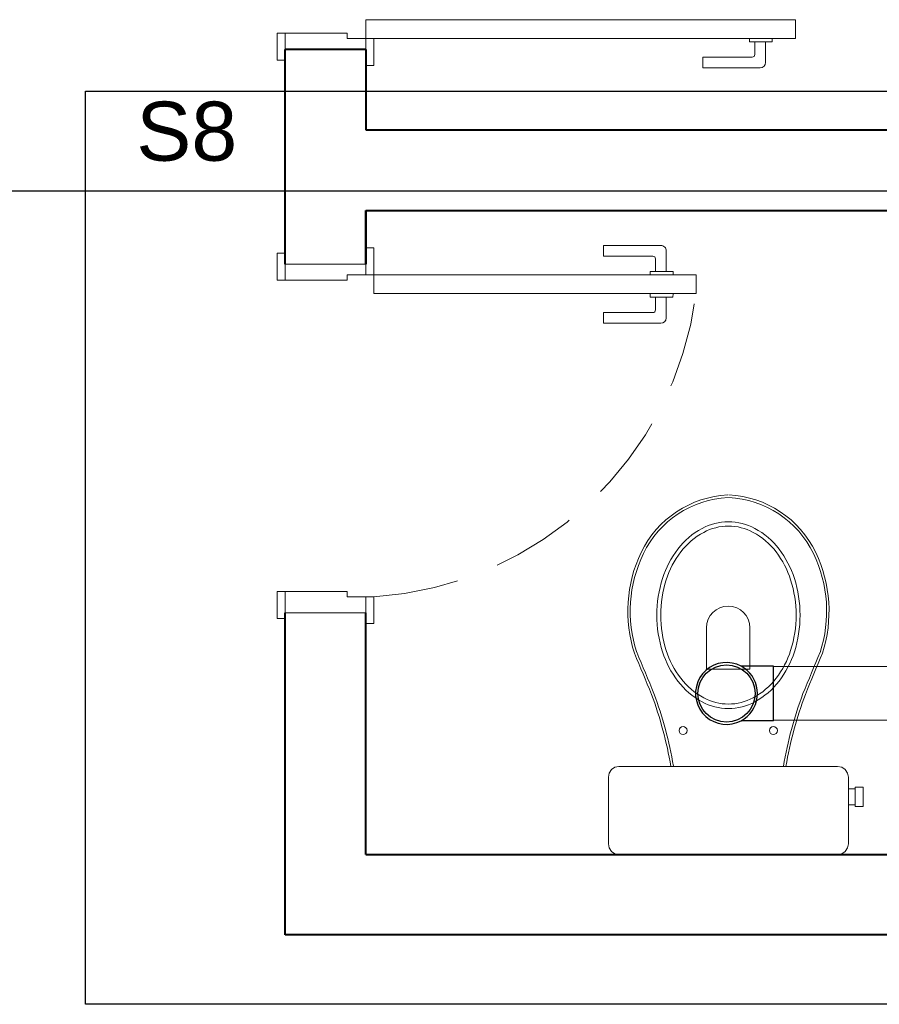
# Model space of a CAD drawing. Header units: millimetres. Extents: x 53 to 3943, y 29 to 3483.
# Tile 16 of 52: x 3877.49 to 3880.69, y 3420.17 to 3423.84. Entities that reach past the tile are written whole.
import ezdxf

# ---------------------------------------------------------------- set-up
doc = ezdxf.new("R2010")
doc.units = ezdxf.units.MM
doc.header["$MEASUREMENT"] = 0
doc.linetypes.add('HIDDEN2', pattern=[0.47625, 0.3175, -0.15875])
for name, color, linetype, lineweight in [('DI-Detalhes', 1, 'Continuous', 30), ('MB_ALVENARIA', 7, 'Continuous', 40), ('MB_ESQUADRIA', 7, 'Continuous', 5), ('MB_MOBILIÁRIO', 8, 'Continuous', 13), ('Textos', 7, 'Continuous', 5), ('TQ-Condutos', 3, 'Continuous', 5)]:
    doc.layers.add(name, color=color, linetype=linetype, lineweight=lineweight)
doc.layers.add('Simbolos', color=5, linetype='Continuous')
doc.layers.add('Simbolos_int', color=2, linetype='Continuous')
doc.styles.add('Arial', font='txt')

msp = doc.modelspace()

# ---------------------------------------------------------------- linework, layer by layer
at = {"layer": 'DI-Detalhes'}
for points in [[(3866.2434, 3427.4661), (3889.9829, 3427.4661), (3889.9829, 3423.1976), (3866.2434, 3423.1976), (3866.2434, 3427.4661)], [(3877.7362, 3423.5694), (3890.0034, 3423.5694), (3890.0034, 3420.1674), (3877.7362, 3420.1674), (3877.7362, 3423.5694)]]:
    msp.add_lwpolyline(points, dxfattribs=at)
at = {"layer": 'MB_ALVENARIA'}
for p, q in [((3878.7803, 3423.7257), (3878.4803, 3423.7257)), ((3878.7803, 3423.1257), (3878.7803, 3422.9257))]:
    msp.add_line(p, q, dxfattribs=at)
for points in [[(3878.4803, 3422.9257), (3878.4803, 3423.7257)], [(3878.7803, 3423.7257), (3878.7803, 3423.4257)], [(3878.7803, 3423.4257), (3887.5803, 3423.4257)], [(3878.7803, 3423.1257), (3881.4803, 3423.1257)], [(3878.7803, 3422.9257), (3878.7803, 3423.1257)], [(3878.4803, 3420.4257), (3878.4803, 3420.4257), (3878.4803, 3421.6257)], [(3878.7803, 3420.7257), (3878.7803, 3421.6257)], [(3878.7803, 3420.7257), (3881.4803, 3420.7257)], [(3881.4803, 3420.4257), (3878.4803, 3420.4257)]]:
    msp.add_lwpolyline(points, dxfattribs=at)
at = {"layer": 'MB_ESQUADRIA'}
for p, q in [((3878.7103, 3423.7858), (3878.4803, 3423.7857)), ((3878.7103, 3423.7858), (3878.4803, 3423.7857)), ((3878.4803, 3423.7857), (3878.4803, 3423.7157)), ((3878.4803, 3423.7857), (3878.4803, 3423.7157)), ((3878.7103, 3423.7658), (3878.7103, 3423.7858)), ((3878.7103, 3423.7658), (3878.7103, 3423.7858)), ((3878.7103, 3423.7658), (3878.7803, 3423.7658)), ((3878.7103, 3423.7658), (3878.7803, 3423.7658)), ((3878.7803, 3423.7658), (3878.7803, 3423.7158)), ((3878.7803, 3423.7658), (3878.7803, 3423.7158)), ((3880.2092, 3423.7538), (3880.2092, 3423.7665)), ((3880.2945, 3423.7666), (3880.2945, 3423.7539)), ((3880.2945, 3423.7539), (3880.2092, 3423.7538)), ((3880.2294, 3423.7066), (3880.2294, 3423.7538)), ((3880.2694, 3423.7539), (3880.2694, 3423.6766)), ((3880.0354, 3423.6965), (3880.2194, 3423.6966)), ((3880.0354, 3423.6565), (3880.0354, 3423.6965)), ((3880.2494, 3423.6566), (3880.0354, 3423.6565)), ((3879.6654, 3422.995), (3879.6654, 3422.955)), ((3879.8794, 3422.9948), (3879.6654, 3422.995)), ((3879.6654, 3422.995), (3879.6654, 3422.955)), ((3879.8794, 3422.9948), (3879.6654, 3422.995)), ((3879.6654, 3422.955), (3879.8494, 3422.9549)), ((3879.6654, 3422.955), (3879.8494, 3422.9549)), ((3879.8994, 3422.8976), (3879.8994, 3422.9748)), ((3879.8994, 3422.8976), (3879.8994, 3422.9748)), ((3878.4803, 3422.8657), (3878.4803, 3422.9357)), ((3878.4803, 3422.8657), (3878.4803, 3422.9357)), ((3878.4803, 3422.8657), (3878.4803, 3422.9357)), ((3878.4803, 3422.8657), (3878.4803, 3422.9357)), ((3878.7803, 3422.9257), (3878.4803, 3422.9257)), ((3878.7803, 3422.8856), (3878.7803, 3422.9356)), ((3878.7803, 3422.8856), (3878.7803, 3422.9356)), ((3878.7803, 3422.8856), (3878.7803, 3422.9356)), ((3878.7803, 3422.8856), (3878.7803, 3422.9356)), ((3879.8594, 3422.9449), (3879.8594, 3422.8976)), ((3879.8594, 3422.9449), (3879.8594, 3422.8976)), ((3878.7103, 3422.8856), (3878.7803, 3422.8856)), ((3878.7103, 3422.8856), (3878.7103, 3422.8656)), ((3878.7103, 3422.8856), (3878.7803, 3422.8856)), ((3878.7103, 3422.8856), (3878.7103, 3422.8656)), ((3878.7103, 3422.8856), (3878.7803, 3422.8856)), ((3878.7103, 3422.8856), (3878.7103, 3422.8656)), ((3878.7103, 3422.8856), (3878.7803, 3422.8856)), ((3878.7103, 3422.8856), (3878.7103, 3422.8656)), ((3879.8392, 3422.8976), (3879.8392, 3422.8849)), ((3879.9245, 3422.8975), (3879.8392, 3422.8976)), ((3879.8392, 3422.8976), (3879.8392, 3422.8849)), ((3879.9245, 3422.8975), (3879.8392, 3422.8976)), ((3879.9245, 3422.8848), (3879.9245, 3422.8975)), ((3879.9245, 3422.8848), (3879.9245, 3422.8975)), ((3878.7103, 3422.8656), (3878.4803, 3422.8657)), ((3878.7103, 3422.8656), (3878.4803, 3422.8657)), ((3878.7103, 3422.8656), (3878.4803, 3422.8657)), ((3878.7103, 3422.8656), (3878.4803, 3422.8657)), ((3879.8392, 3422.8022), (3879.8392, 3422.8149)), ((3879.8392, 3422.8022), (3879.8392, 3422.8149)), ((3879.9245, 3422.8148), (3879.9244, 3422.8022)), ((3879.9245, 3422.8148), (3879.9244, 3422.8022)), ((3879.9244, 3422.8022), (3879.8392, 3422.8022)), ((3879.9244, 3422.8022), (3879.8392, 3422.8022)), ((3879.8593, 3422.7549), (3879.8593, 3422.8022)), ((3879.8593, 3422.7549), (3879.8593, 3422.8022)), ((3879.8993, 3422.8022), (3879.8993, 3422.7249)), ((3879.8993, 3422.8022), (3879.8993, 3422.7249)), ((3879.6653, 3422.705), (3879.6653, 3422.745)), ((3879.6653, 3422.745), (3879.8493, 3422.7449)), ((3879.6653, 3422.705), (3879.6653, 3422.745)), ((3879.6653, 3422.745), (3879.8493, 3422.7449)), ((3879.8793, 3422.7049), (3879.6653, 3422.705)), ((3879.8793, 3422.7049), (3879.6653, 3422.705)), ((3878.7103, 3421.7057), (3878.4803, 3421.7055)), ((3878.7103, 3421.7057), (3878.4803, 3421.7055)), ((3878.4803, 3421.7055), (3878.4803, 3421.6355)), ((3878.4803, 3421.7055), (3878.4803, 3421.6355)), ((3878.7103, 3421.6856), (3878.7103, 3421.7056)), ((3878.7103, 3421.6856), (3878.7103, 3421.7056)), ((3878.7103, 3421.6856), (3878.7803, 3421.6856)), ((3878.7103, 3421.6856), (3878.7803, 3421.6856)), ((3878.7803, 3421.6857), (3878.7803, 3421.6356)), ((3878.7803, 3421.6857), (3878.7803, 3421.6356))]:
    msp.add_line(p, q, dxfattribs=at)
msp.add_lwpolyline([(3878.7803, 3423.8358), (3880.3803, 3423.8358), (3880.3803, 3423.7658), (3878.7803, 3423.7658)], close=True, dxfattribs=at)
for points in [[(3878.4803, 3423.7857), (3878.4503, 3423.7857), (3878.4503, 3423.6857), (3878.4803, 3423.6857), (3878.4803, 3423.7157)], [(3878.4803, 3423.7857), (3878.4503, 3423.7857), (3878.4503, 3423.6857), (3878.4803, 3423.6857), (3878.4803, 3423.7157)], [(3878.7803, 3423.7158), (3878.7803, 3423.6658), (3878.8103, 3423.6658), (3878.8103, 3423.7658), (3878.7803, 3423.7658), (3878.7803, 3423.7658)], [(3878.7803, 3423.7158), (3878.7803, 3423.6658), (3878.8103, 3423.6658), (3878.8103, 3423.7658), (3878.7803, 3423.7658), (3878.7803, 3423.7658)], [(3878.4803, 3422.8657), (3878.4503, 3422.8657), (3878.4503, 3422.9657), (3878.4803, 3422.9657), (3878.4803, 3422.9357)], [(3878.4803, 3422.8657), (3878.4503, 3422.8657), (3878.4503, 3422.9657), (3878.4803, 3422.9657), (3878.4803, 3422.9357)], [(3878.4803, 3422.8657), (3878.4503, 3422.8657), (3878.4503, 3422.9657), (3878.4803, 3422.9657), (3878.4803, 3422.9357)], [(3878.4803, 3422.8657), (3878.4503, 3422.8657), (3878.4503, 3422.9657), (3878.4803, 3422.9657), (3878.4803, 3422.9357)], [(3878.7803, 3422.9356), (3878.7803, 3422.9856), (3878.8103, 3422.9856), (3878.8103, 3422.8856), (3878.7803, 3422.8856), (3878.7803, 3422.8856)], [(3878.7803, 3422.9356), (3878.7803, 3422.9856), (3878.8103, 3422.9856), (3878.8103, 3422.8856), (3878.7803, 3422.8856), (3878.7803, 3422.8856)], [(3878.7803, 3422.9356), (3878.7803, 3422.9856), (3878.8103, 3422.9856), (3878.8103, 3422.8856), (3878.7803, 3422.8856), (3878.7803, 3422.8856)], [(3878.7803, 3422.9356), (3878.7803, 3422.9856), (3878.8103, 3422.9856), (3878.8103, 3422.8856), (3878.7803, 3422.8856), (3878.7803, 3422.8856)], [(3880.0103, 3422.8156), (3878.8103, 3422.8156), (3878.8103, 3422.8856), (3880.0103, 3422.8856), (3880.0103, 3422.8156)], [(3878.4803, 3421.7055), (3878.4503, 3421.7055), (3878.4503, 3421.6055), (3878.4803, 3421.6055), (3878.4803, 3421.6355)], [(3878.4803, 3421.7055), (3878.4503, 3421.7055), (3878.4503, 3421.6055), (3878.4803, 3421.6055), (3878.4803, 3421.6355)], [(3878.7803, 3421.6356), (3878.7803, 3421.5857), (3878.8103, 3421.5857), (3878.8103, 3421.6857), (3878.7803, 3421.6857), (3878.7803, 3421.6856)], [(3878.7803, 3421.6356), (3878.7803, 3421.5857), (3878.8103, 3421.5857), (3878.8103, 3421.6857), (3878.7803, 3421.6857), (3878.7803, 3421.6856)], [(3878.4803, 3421.6257), (3878.7803, 3421.6257)]]:
    msp.add_lwpolyline(points, dxfattribs=at)
for centre, radius, start, end in [((3880.2194, 3423.7066), 0.01, 270.0289, 0.0289), ((3880.2494, 3423.6766), 0.02, 270.0289, 0.0289), ((3879.8794, 3422.9748), 0.02, 359.9711, 89.9711), ((3879.8794, 3422.9748), 0.02, 359.9711, 89.9711), ((3879.8494, 3422.9449), 0.01, 359.9711, 89.9711), ((3879.8494, 3422.9449), 0.01, 359.9711, 89.9711), ((3879.8493, 3422.7549), 0.01, 269.9711, 359.9711), ((3879.8493, 3422.7549), 0.01, 269.9711, 359.9711), ((3879.8793, 3422.7249), 0.02, 269.9711, 359.9711), ((3879.8793, 3422.7249), 0.02, 269.9711, 359.9711)]:
    msp.add_arc(centre, radius, start, end, dxfattribs=at)
at = {"layer": 'MB_ESQUADRIA', "linetype": 'HIDDEN2'}
msp.add_arc((3878.7234, 3422.9801), 1.2974, 273.8402, 352.7146, dxfattribs=at)
msp.add_arc((3878.7234, 3422.9801), 1.2974, 273.8402, 352.7146, dxfattribs=at)
at = {"layer": 'MB_MOBILIÁRIO'}
msp.add_line((3880.5376, 3420.7257), (3879.723, 3420.7257), dxfattribs=at)
for points in [[(3880.131, 3421.2697, 0.124451), (3880.2293, 3421.2945), (3880.2293, 3421.2945, 0.105729), (3880.3196, 3421.3716), (3880.3196, 3421.3716, 0.086876), (3880.3766, 3421.4807), (3880.3766, 3421.4807, 0.077041), (3880.3978, 3421.6176), (3880.3978, 3421.6176, 0.077041), (3880.3766, 3421.7545), (3880.3766, 3421.7545, 0.086876), (3880.3196, 3421.8636), (3880.3196, 3421.8636, 0.105729), (3880.2293, 3421.9407), (3880.2293, 3421.9407, 0.124451), (3880.131, 3421.9655), (3880.131, 3421.9655, 0.124451), (3880.0328, 3421.9407), (3880.0328, 3421.9407, 0.105729), (3879.9424, 3421.8636), (3879.9424, 3421.8636, 0.086876), (3879.8854, 3421.7545), (3879.8854, 3421.7545, 0.077041), (3879.8642, 3421.6176), (3879.8642, 3421.6176, 0.077041), (3879.8854, 3421.4807), (3879.8854, 3421.4807, 0.086876), (3879.9424, 3421.3716), (3879.9424, 3421.3716, 0.105729), (3880.0328, 3421.2945), (3880.0328, 3421.2945, 0.124451), (3880.131, 3421.2697), (3880.131, 3421.2697)], [(3880.131, 3421.286, 0.124451), (3880.2229, 3421.3092), (3880.2229, 3421.3092, 0.105729), (3880.3085, 3421.3822), (3880.3085, 3421.3822, 0.086876), (3880.3628, 3421.4863), (3880.3628, 3421.4863, 0.077041), (3880.3832, 3421.6176), (3880.3832, 3421.6176, 0.077041), (3880.3628, 3421.749), (3880.3628, 3421.749, 0.086876), (3880.3085, 3421.853), (3880.3085, 3421.853, 0.105729), (3880.2229, 3421.926), (3880.2229, 3421.926, 0.124451), (3880.131, 3421.9492), (3880.131, 3421.9492, 0.124451), (3880.0391, 3421.926), (3880.0391, 3421.926, 0.105729), (3879.9535, 3421.853), (3879.9535, 3421.853, 0.086876), (3879.8992, 3421.749), (3879.8992, 3421.749, 0.077041), (3879.8789, 3421.6176), (3879.8789, 3421.6176, 0.077041), (3879.8992, 3421.4863), (3879.8992, 3421.4863, 0.086876), (3879.9535, 3421.3822), (3879.9535, 3421.3822, 0.105729), (3880.0391, 3421.3092), (3880.0391, 3421.3092, 0.124451), (3880.131, 3421.286), (3880.131, 3421.286)]]:
    msp.add_lwpolyline(points, format="xyb", dxfattribs=at)
for points in [[(3880.0494, 3421.5704), (3880.0494, 3421.4157), (3880.131, 3421.4157)], [(3880.2112, 3421.5704), (3880.2112, 3421.4157), (3880.1296, 3421.4157)], [(3879.723, 3420.7257), (3879.723, 3420.7257), (3879.7072, 3420.7285), (3879.6958, 3420.7371), (3879.6872, 3420.75), (3879.6843, 3420.7658), (3879.6843, 3421.0134), (3879.6843, 3421.0134), (3879.6872, 3421.0292), (3879.6958, 3421.0421), (3879.7072, 3421.0507), (3879.723, 3421.0535), (3880.131, 3421.0535)], [(3879.9263, 3421.055), (3879.9263, 3421.055), (3879.9267, 3421.0535)], [(3880.5376, 3420.7257), (3880.5376, 3420.7257), (3880.5533, 3420.7285), (3880.5662, 3420.7371), (3880.5748, 3420.75), (3880.5777, 3420.7658), (3880.5777, 3421.0134), (3880.5777, 3421.0134), (3880.5748, 3421.0292), (3880.5662, 3421.0421), (3880.5533, 3421.0507), (3880.5376, 3421.0535), (3880.131, 3421.0535)], [(3880.3357, 3421.055), (3880.3357, 3421.055), (3880.3354, 3421.0535)], [(3880.6035, 3420.9762), (3880.6335, 3420.9762), (3880.6335, 3420.9404), (3880.6335, 3420.9046), (3880.6035, 3420.9046), (3880.6035, 3420.9104), (3880.5777, 3420.9104)], [(3880.6035, 3420.9762), (3880.6035, 3420.9705)], [(3880.6035, 3420.9705), (3880.5777, 3420.9705)], [(3880.6035, 3420.9104), (3880.6035, 3420.9705)]]:
    msp.add_lwpolyline(points, dxfattribs=at)
for centre in [(3879.9621, 3421.1874), (3880.2985, 3421.1874)]:
    msp.add_circle(centre, 0.015, dxfattribs=at)
for centre, radius, start, end in [((3880.1476, 3421.686), 0.3797, 92.7919, 154.2375), ((3880.1476, 3421.686), 0.3702, 92.7919, 154.2375), ((3880.1144, 3421.686), 0.3702, 25.7625, 87.2081), ((3880.1144, 3421.686), 0.3797, 25.7625, 87.2081), ((3880.266, 3421.632), 0.5098, 154.5542, 197.9096), ((3880.2586, 3421.6324), 0.4934, 154.2375, 198.133), ((3880.0034, 3421.6324), 0.4934, 341.867, 25.7625), ((3879.996, 3421.632), 0.5098, 342.0904, 25.4458), ((3880.1303, 3421.5704), 0.0809, 0, 180), ((3826.5057, 3399.2484), 57.726, 22.481676, 22.646204), ((3829.3819, 3400.446), 54.6199, 22.47426, 22.64856), ((3930.8802, 3400.446), 54.6199, 157.35144, 157.52574), ((3933.7564, 3399.2484), 57.726, 157.353796, 157.518324), ((3878.4142, 3420.7928), 1.5251, 9.837, 20.3091), ((3878.4142, 3420.7928), 1.5346, 9.837, 20.3091), ((3881.8478, 3420.7928), 1.5346, 159.6909, 170.163), ((3881.8478, 3420.7928), 1.5251, 159.6909, 170.163)]:
    msp.add_arc(centre, radius, start, end, dxfattribs=at)
at = {"layer": 'Simbolos'}
for p, q in [((3880.2991, 3421.4273), (3880.1784, 3421.4273)), ((3880.2991, 3421.2241), (3880.1784, 3421.2241))]:
    msp.add_line(p, q, dxfattribs=at)
for points in [[(3880.1784, 3421.4273), (3880.1623, 3421.4344), (3880.1453, 3421.439), (3880.1278, 3421.4409), (3880.1102, 3421.4402), (3880.0929, 3421.4367), (3880.0764, 3421.4307), (3880.0609, 3421.4223), (3880.047, 3421.4116), (3880.0348, 3421.3989), (3880.0247, 3421.3845), (3880.0169, 3421.3687), (3880.0116, 3421.3519), (3880.0089, 3421.3345), (3880.0089, 3421.3169), (3880.0116, 3421.2995), (3880.0169, 3421.2827), (3880.0247, 3421.2669), (3880.0348, 3421.2525), (3880.047, 3421.2398), (3880.0609, 3421.2291), (3880.0764, 3421.2206), (3880.0929, 3421.2146), (3880.1102, 3421.2112), (3880.1278, 3421.2104), (3880.1453, 3421.2124), (3880.1623, 3421.217), (3880.1784, 3421.2241)], [(3880.1784, 3421.2241), (3880.1901, 3421.2313), (3880.201, 3421.2399), (3880.2106, 3421.2497), (3880.2191, 3421.2607), (3880.2262, 3421.2725), (3880.2318, 3421.2851), (3880.2359, 3421.2983), (3880.2384, 3421.3119), (3880.2392, 3421.3257), (3880.2384, 3421.3395), (3880.2359, 3421.353), (3880.2318, 3421.3662), (3880.2262, 3421.3788), (3880.2191, 3421.3907), (3880.2106, 3421.4016), (3880.201, 3421.4114), (3880.1901, 3421.42), (3880.1784, 3421.4273)]]:
    msp.add_lwpolyline(points, dxfattribs=at)
at = {"layer": 'Simbolos_int'}
msp.add_line((3880.2991, 3421.2241), (3880.2991, 3421.4273), dxfattribs=at)
msp.add_circle((3880.1239, 3421.3257), 0.1065, dxfattribs=at)
at = {"layer": 'TQ-Condutos'}
for p, q in [((3880.2991, 3421.4257), (3881.5415, 3421.4257)), ((3880.2991, 3421.2257), (3881.5415, 3421.2257))]:
    msp.add_line(p, q, dxfattribs=at)

# ---------------------------------------------------------------- texts
at = {"layer": 'Textos', "insert": (3878.1131, 3423.3076), "char_height": 0.22, "width": 0.733887, "attachment_point": 8, "line_spacing_factor": 0.6, "style": 'Arial'}
msp.add_mtext('S8', dxfattribs=at)

doc.saveas('drawing.dxf')
